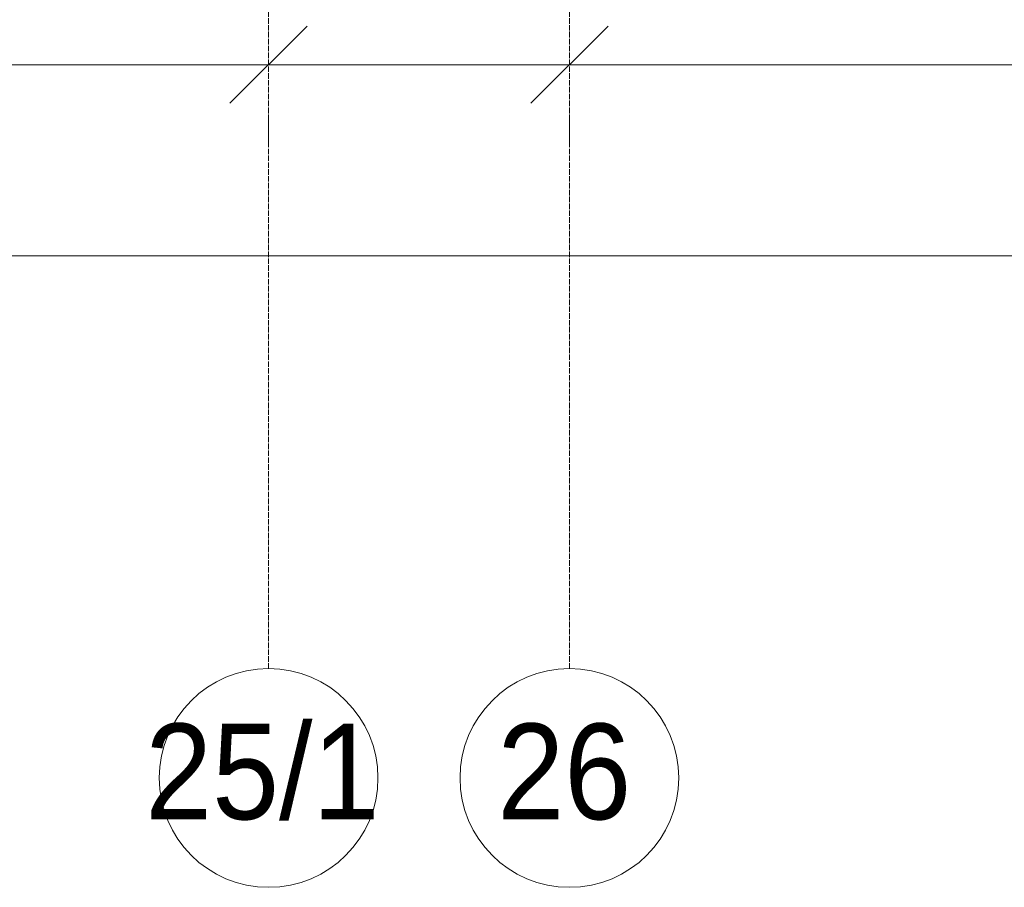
# Model space of a CAD drawing. Header units: millimetres. Extents: x -816133 to 919604, y 87941 to 147341.
# Tile 67 of 256: x -36462 to -32862, y 116400 to 119574. Entities that reach past the tile are written whole.
import ezdxf

# ---------------------------------------------------------------- set-up
doc = ezdxf.new("R2010")
doc.units = ezdxf.units.MM
doc.linetypes.add('Линия сетки', pattern=[25, 20, -2.5, 0, -2.5])
for name, color, linetype, lineweight in [('A-010-D_DIM', 7, 'Continuous', 9), ('Z-030-M_GRID', 7, 'Continuous', 9), ('Z-033_T_GRIDREF', 7, 'Continuous', 20), ('СС-011-ПОЖ-СИГНАЛИЗАЦИЯ', 1, 'Continuous', 30)]:
    doc.layers.add(name, color=color, linetype=linetype, lineweight=lineweight)
doc.styles.add('Arial', font='arial.ttf', dxfattribs={"width": 0.9, "height": 700})

# ---------------------------------------------------------------- blocks, each defined once
blk = doc.blocks.new('10эт')
at = {"color": 9, "linetype": 'ByBlock', "lineweight": 15}
for p, q in [((324610.3, 118145.2), (324893.1, 118428)), ((324610.3, 118145.2), (324893.1, 118428)), ((325993.1, 118428), (325710.3, 118145.2)), ((325993.1, 118428), (325710.3, 118145.2))]:
    blk.add_line(p, q, dxfattribs=at)
at = {"layer": 'A-010-D_DIM', "color": 9, "lineweight": 20}
for p, q in [((321951.7, 118286.6), (325051.7, 118286.6)), ((324751.7, 118286.6), (324468.9, 118286.6)), ((324751.7, 118286.6), (325851.7, 118286.6)), ((325551.7, 118286.6), (329751.7, 118286.6)), ((325851.7, 118286.6), (326134.5, 118286.6)), ((324751.7, 118086.6), (324751.7, 117986.6)), ((324751.7, 118086.6), (324751.7, 117986.6)), ((325851.7, 118086.6), (325851.7, 117986.6)), ((325851.7, 118086.6), (325851.7, 117986.6)), ((311151.7, 117586.6), (358551.7, 117586.6))]:
    blk.add_line(p, q, dxfattribs=at)
at = {"layer": 'Z-030-M_GRID', "color": 9, "linetype": 'Линия сетки'}
for p, q in [((324751.7, 116076.8), (324751.7, 137026.1)), ((325851.7, 116076.8), (325851.7, 137026.1))]:
    blk.add_line(p, q, dxfattribs=at)
at = {"layer": 'Z-033_T_GRIDREF', "color": 9}
for centre, start, end in [((324751.7, 115676.8), 0, 180), ((325851.7, 115676.8), 0, 180), ((324751.7, 115676.8), 180, 0), ((325851.7, 115676.8), 180, 0)]:
    blk.add_arc(centre, 400, start, end, dxfattribs=at)
at = {"layer": 'Z-033_T_GRIDREF', "color": 9, "lineweight": 30, "style": 'Arial', "width": 0.9}
for s, p in [('25/1', (324300.6, 115525.7)), ('26', (325588.2, 115525.7))]:
    blk.add_text(s, height=350, dxfattribs=at).set_placement(p)

msp = doc.modelspace()

# ---------------------------------------------------------------- block references
at = {"layer": 'СС-011-ПОЖ-СИГНАЛИЗАЦИЯ', "color": 9, "lineweight": 30}
msp.add_blockref('10эт', (-360303.7, 1122.9), dxfattribs=at)

doc.saveas('drawing.dxf')
